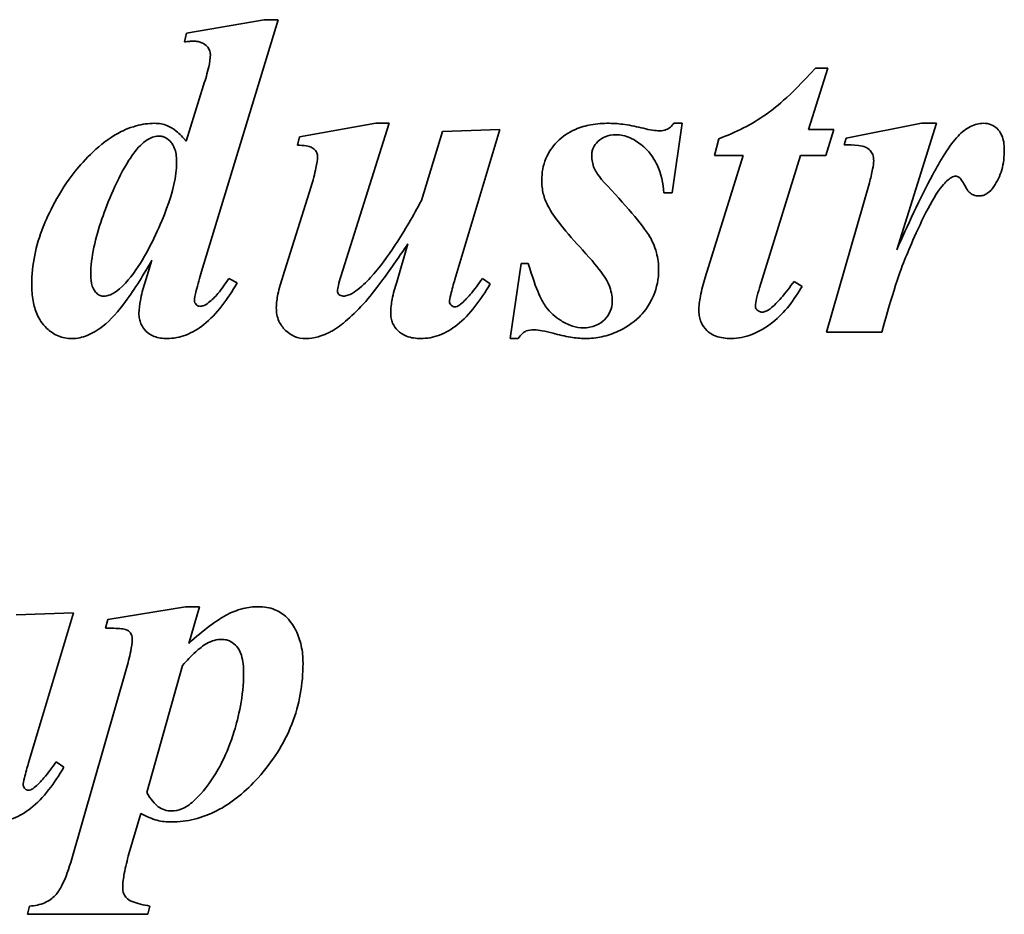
# Model space of a CAD drawing. Header units: millimetres. Extents: x 333 to 927, y 202 to 689.
# Tile 4 of 5: x 658 to 755, y 458 to 545. Entities that reach past the tile are written whole.
import ezdxf

# ---------------------------------------------------------------- set-up
doc = ezdxf.new("R2010")
doc.units = ezdxf.units.MM
doc.header["$LTSCALE"] = 3
doc.layers.add('Krawędzie widoczne(ISO)', color=7, linetype='Continuous', lineweight=35, true_color=0x262659)

msp = doc.modelspace()

# ---------------------------------------------------------------- linework, layer by layer
at = {"layer": 'Krawędzie widoczne(ISO)'}
for p, q in [((682.024, 545.321), (674.426, 543.997)), ((675.896, 520.59), (683.396, 545.321)), ((683.396, 545.321), (682.024, 545.321)), ((674.426, 543.997), (674.23, 543.139)), ((735.455, 534.536), (737.342, 540.566)), ((737.342, 540.566), (736.141, 540.566)), ((676.092, 538.899), (674.377, 533.409)), ((692.98, 535.149), (685.504, 533.826)), ((689.573, 520.125), (694.303, 535.149)), ((694.303, 535.149), (692.98, 535.149)), ((705.161, 534.536), (699.548, 534.34)), ((700.749, 519.831), (705.161, 534.536)), ((722.073, 528.311), (723.053, 535.149)), ((723.053, 535.149), (722.244, 535.149)), ((737.931, 534.536), (735.455, 534.536)), ((737.171, 531.987), (737.931, 534.536)), ((746.558, 535.149), (739.156, 533.679)), ((744.107, 522.723), (748.029, 535.149)), ((748.029, 535.149), (746.558, 535.149)), ((685.504, 533.826), (685.308, 532.992)), ((699.548, 534.34), (697.465, 527.576)), ((726.656, 533.63), (726.239, 531.987)), ((739.156, 533.679), (738.96, 533.041)), ((729.058, 531.987), (725.308, 520.002)), ((726.239, 531.987), (729.058, 531.987)), ((730.651, 518.997), (734.671, 531.987)), ((734.671, 531.987), (737.171, 531.987)), ((686.656, 528.948), (683.862, 520.1)), ((741.435, 529.291), (737.22, 514.634)), ((721.264, 528.311), (722.073, 528.311)), ((696.141, 523.311), (695.038, 519.561)), ((671.019, 521.718), (670.308, 519.463)), ((707.244, 521.399), (706.166, 514.022)), ((707.955, 521.399), (707.244, 521.399)), ((679.377, 519.487), (678.568, 519.904)), ((704.205, 519.389), (703.445, 519.904)), ((734.818, 519.144), (734.034, 519.634)), ((737.22, 514.634), (742.636, 514.634)), ((706.166, 514.022), (706.975, 514.022)), ((663.323, 487.087), (657.71, 486.891)), ((658.911, 472.381), (663.323, 487.087)), ((674.303, 487.7), (666.705, 486.45)), ((675.676, 487.7), (674.303, 487.7)), ((674.646, 484.097), (675.676, 487.7)), ((666.705, 486.45), (666.46, 485.592)), ((668.494, 481.548), (663.151, 462.945)), ((670.504, 469.465), (674.034, 481.94)), ((662.367, 471.94), (661.607, 472.455)), ((668.764, 463.435), (669.916, 467.406)), ((659.009, 458.313), (658.813, 457.504)), ((670.602, 457.504), (670.798, 458.313)), ((658.813, 457.504), (670.602, 457.504))]:
    msp.add_line(p, q, dxfattribs=at)
for points, knots in [([(674.23, 543.139), (674.387, 543.162), (674.549, 543.181), (674.841, 543.206), (674.978, 543.213), (675.112, 543.213)], [-0.08786677, -0.08786677, -0.08786677, -0.08786677, -0.04008979, -0.04008979, 0, 0, 0, 0]), ([(675.112, 543.213), (675.257, 543.213), (675.403, 543.201), (675.676, 543.15), (675.803, 543.112), (676.155, 542.956), (676.312, 542.821), (676.523, 542.597), (676.609, 542.473), (676.727, 542.191), (676.754, 542.043), (676.754, 541.889)], [-0.1900089, -0.1900089, -0.1900089, -0.1900089, -0.1630808, -0.1630808, -0.1385214, -0.1385214, -0.0915822, -0.0915822, -0.0460618, -0.0460618, 0, 0, 0, 0]), ([(676.754, 541.889), (676.754, 541.536), (676.679, 541.096), (676.46, 540.106), (676.272, 539.465), (676.092, 538.899)], [-0.302847, -0.302847, -0.302847, -0.302847, -0.178125, -0.178125, 0, 0, 0, 0]), ([(736.141, 540.566), (733.514, 537.664), (732.031, 536.544), (729.902, 535.046), (728.295, 534.255), (726.656, 533.63)], [-0.7806138, -0.7806138, -0.7806138, -0.7806138, -0.5262387, -0.5262387, 0, 0, 0, 0]), ([(671.264, 535.149), (670.661, 535.149), (670.068, 535.062), (668.702, 534.684), (668.05, 534.364), (665.925, 533.204), (664.362, 531.527), (661.869, 528.422), (660.82, 526.177), (659.62, 523.156), (659.23, 521.271), (659.23, 519.316)], [-1.263066, -1.263066, -1.263066, -1.263066, -1.229364, -1.229364, -1.183859, -1.183859, -0.975186, -0.975186, -0.586469, -0.586469, 0, 0, 0, 0]), ([(674.377, 533.409), (674.081, 533.745), (673.744, 534.095), (673.071, 534.645), (672.804, 534.799), (672.134, 535.076), (671.704, 535.149), (671.264, 535.149)], [-0.3083639, -0.3083639, -0.3083639, -0.3083639, -0.217361, -0.217361, -0.1321231, -0.1321231, 0, 0, 0, 0]), ([(715.896, 535.149), (715.299, 535.149), (714.696, 535.106), (713.584, 534.906), (713.07, 534.762), (711.939, 534.279), (711.325, 533.887), (710.299, 532.829), (709.932, 532.29), (709.399, 531.004), (709.279, 530.291), (709.279, 529.561)], [-1.056037, -1.056037, -1.056037, -1.056037, -0.847204, -0.847204, -0.661266, -0.661266, -0.417535, -0.417535, -0.219088, -0.219088, 0, 0, 0, 0]), ([(719.254, 534.659), (718.655, 534.807), (718.032, 534.937), (716.923, 535.099), (716.401, 535.149), (715.896, 535.149)], [-0.3366038, -0.3366038, -0.3366038, -0.3366038, -0.1513603, -0.1513603, 0, 0, 0, 0]), ([(720.847, 534.414), (720.622, 534.414), (720.377, 534.441), (719.857, 534.521), (719.546, 534.588), (719.254, 534.659)], [-0.1575099, -0.1575099, -0.1575099, -0.1575099, -0.0901544, -0.0901544, 0, 0, 0, 0]), ([(722.244, 535.149), (722.144, 535.013), (722.03, 534.887), (721.777, 534.68), (721.644, 534.598), (721.291, 534.452), (721.072, 534.414), (720.847, 534.414)], [-0.1654833, -0.1654833, -0.1654833, -0.1654833, -0.1146848, -0.1146848, -0.0673965, -0.0673965, 0, 0, 0, 0]), ([(752.636, 535.149), (752.419, 535.149), (752.204, 535.123), (751.774, 535.017), (751.564, 534.938), (750.902, 534.607), (750.493, 534.27), (750.136, 533.899)], [-0.287022, -0.287022, -0.287022, -0.287022, -0.2218011, -0.2218011, -0.1542006, -0.1542006, 0, 0, 0, 0]), ([(754.671, 532.551), (754.671, 532.807), (754.653, 533.067), (754.569, 533.539), (754.51, 533.756), (754.281, 534.283), (754.108, 534.489), (753.799, 534.792), (753.61, 534.919), (753.155, 535.107), (752.898, 535.149), (752.636, 535.149)], [-0.2910372, -0.2910372, -0.2910372, -0.2910372, -0.2468799, -0.2468799, -0.2084645, -0.2084645, -0.1478521, -0.1478521, -0.0785007, -0.0785007, 0, 0, 0, 0]), ([(670.087, 533.164), (670.374, 533.417), (670.709, 533.655), (671.258, 533.858), (671.454, 533.899), (671.656, 533.899)], [-0.1755741, -0.1755741, -0.1755741, -0.1755741, -0.0605045, -0.0605045, 0, 0, 0, 0]), ([(671.656, 533.899), (671.772, 533.899), (671.887, 533.887), (672.113, 533.834), (672.22, 533.795), (672.548, 533.631), (672.741, 533.466), (672.981, 533.188), (673.147, 532.983), (673.405, 532.186), (673.445, 531.726), (673.445, 531.301)], [-0.7644939, -0.7644939, -0.7644939, -0.7644939, -0.6408518, -0.6408518, -0.5182429, -0.5182429, -0.2506352, -0.2506352, -0.1275716, -0.1275716, 0, 0, 0, 0]), ([(714.181, 531.987), (714.181, 532.115), (714.192, 532.242), (714.242, 532.489), (714.278, 532.607), (714.43, 532.96), (714.583, 533.168), (715.032, 533.611), (715.295, 533.751), (715.826, 533.968), (716.178, 534.022), (716.534, 534.022)], [-0.2628807, -0.2628807, -0.2628807, -0.2628807, -0.2402612, -0.2402612, -0.2182572, -0.2182572, -0.1721496, -0.1721496, -0.106597, -0.106597, 0, 0, 0, 0]), ([(716.534, 534.022), (716.775, 534.022), (717.013, 533.997), (717.489, 533.897), (717.722, 533.821), (718.443, 533.509), (718.889, 533.193), (720.021, 532.16), (720.396, 531.505), (721.009, 530.213), (721.202, 529.262), (721.264, 528.311)], [-0.5761824, -0.5761824, -0.5761824, -0.5761824, -0.5415474, -0.5415474, -0.5063063, -0.5063063, -0.4286761, -0.4286761, -0.2859912, -0.2859912, 0, 0, 0, 0]), ([(750.136, 533.899), (749.296, 533.028), (748.341, 531.393), (746.411, 527.814), (745.132, 525.041), (744.107, 522.723)], [-1.209624, -1.209624, -1.209624, -1.209624, -0.760307, -0.760307, 0, 0, 0, 0]), ([(665.014, 520.272), (665.014, 522.007), (665.475, 523.924), (666.647, 527.311), (667.639, 529.768), (669.125, 532.095), (669.578, 532.71), (670.087, 533.164)], [-1.58624, -1.58624, -1.58624, -1.58624, -0.832035, -0.832035, -0.204639, -0.204639, 0, 0, 0, 0]), ([(685.308, 532.992), (685.575, 532.992), (685.888, 532.982), (686.374, 532.91), (686.516, 532.865), (686.784, 532.732), (686.904, 532.651), (687.109, 532.44), (687.164, 532.335), (687.247, 532.133), (687.269, 532), (687.269, 531.865)], [-0.1458972, -0.1458972, -0.1458972, -0.1458972, -0.1147906, -0.1147906, -0.0891128, -0.0891128, -0.0654421, -0.0654421, -0.040607, -0.040607, 0, 0, 0, 0]), ([(738.96, 533.041), (739.38, 533.041), (739.923, 533.031), (740.654, 532.948), (740.848, 532.899), (741.217, 532.725), (741.375, 532.616), (741.622, 532.356), (741.699, 532.235), (741.827, 531.896), (741.852, 531.681), (741.852, 531.473)], [-0.3055625, -0.3055625, -0.3055625, -0.3055625, -0.2230038, -0.2230038, -0.162983, -0.162983, -0.1085893, -0.1085893, -0.0624842, -0.0624842, 0, 0, 0, 0]), ([(753.641, 528.948), (753.992, 529.449), (754.246, 529.997), (754.596, 531.223), (754.671, 531.887), (754.671, 532.551)], [-0.3825145, -0.3825145, -0.3825145, -0.3825145, -0.1992238, -0.1992238, 0, 0, 0, 0]), ([(687.269, 531.865), (687.269, 531.576), (687.203, 531.169), (686.994, 530.177), (686.817, 529.514), (686.656, 528.948)], [-0.3023632, -0.3023632, -0.3023632, -0.3023632, -0.1763339, -0.1763339, 0, 0, 0, 0]), ([(715.749, 528.973), (714.771, 529.998), (714.531, 530.484), (714.259, 531.134), (714.181, 531.553), (714.181, 531.987)], [-0.2112938, -0.2112938, -0.2112938, -0.2112938, -0.1302692, -0.1302692, 0, 0, 0, 0]), ([(741.852, 531.473), (741.852, 531.266), (741.806, 530.963), (741.665, 530.223), (741.544, 529.718), (741.435, 529.291)], [-0.224566, -0.224566, -0.224566, -0.224566, -0.1319555, -0.1319555, 0, 0, 0, 0]), ([(673.445, 531.301), (673.445, 529.959), (673.054, 528.395), (671.913, 525.295), (670.977, 523.172), (669.318, 520.532), (668.627, 519.602), (667.833, 518.899)], [-1.612107, -1.612107, -1.612107, -1.612107, -0.938358, -0.938358, -0.3183, -0.3183, 0, 0, 0, 0]), ([(709.279, 529.561), (709.279, 529.115), (709.324, 528.671), (709.522, 527.826), (709.668, 527.434), (709.867, 527.061)], [-0.2604431, -0.2604431, -0.2604431, -0.2604431, -0.1266781, -0.1266781, 0, 0, 0, 0]), ([(742.636, 514.634), (743.98, 519.426), (744.517, 520.867), (745.532, 523.298), (746.747, 526.134), (748.373, 528.825), (748.806, 529.266), (749.178, 529.625), (749.328, 529.75), (749.475, 529.831)], [-0.4816854, -0.4816854, -0.4816854, -0.4816854, -0.2847731, -0.2847731, -0.1367907, -0.1367907, -0.0503786, -0.0503786, 0, 0, 0, 0]), ([(749.475, 529.831), (749.549, 529.868), (749.628, 529.9), (749.775, 529.941), (749.846, 529.953), (749.916, 529.953)], [-0.04600203, -0.04600203, -0.04600203, -0.04600203, -0.02109422, -0.02109422, 0, 0, 0, 0]), ([(749.916, 529.953), (749.965, 529.953), (750.012, 529.946), (750.108, 529.919), (750.155, 529.898), (750.234, 529.852), (750.278, 529.823), (750.436, 529.68), (750.633, 529.361), (750.943, 528.773), (751.046, 528.573), (751.35, 528.276), (751.487, 528.184), (751.818, 528.047), (752.005, 528.017), (752.195, 528.017)], [-0.8567048, -0.8567048, -0.8567048, -0.8567048, -0.7452664, -0.7452664, -0.6283603, -0.6283603, -0.5354549, -0.5354549, -0.1848108, -0.1848108, -0.1073666, -0.1073666, -0.057199, -0.057199, 0, 0, 0, 0]), ([(720.749, 520.762), (720.749, 521.333), (720.679, 521.896), (720.344, 523.154), (720.086, 523.641), (719.431, 524.886), (717.73, 526.853), (715.749, 528.973)], [-1.099276, -1.099276, -1.099276, -1.099276, -0.998727, -0.998727, -0.870426, -0.870426, 0, 0, 0, 0]), ([(752.195, 528.017), (752.329, 528.017), (752.461, 528.036), (752.721, 528.115), (752.845, 528.175), (753.234, 528.425), (753.459, 528.681), (753.641, 528.948)], [-0.178571, -0.178571, -0.178571, -0.178571, -0.1384109, -0.1384109, -0.0970377, -0.0970377, 0, 0, 0, 0]), ([(697.465, 527.576), (696.685, 526.104), (695.822, 524.598), (694.177, 522.106), (693.352, 520.981), (692.465, 520.002)], [-0.8971335, -0.8971335, -0.8971335, -0.8971335, -0.3963164, -0.3963164, 0, 0, 0, 0]), ([(709.867, 527.061), (710.177, 526.469), (710.645, 525.812), (711.778, 524.37), (712.553, 523.497), (713.274, 522.723)], [-0.5486078, -0.5486078, -0.5486078, -0.5486078, -0.3173361, -0.3173361, 0, 0, 0, 0]), ([(691.999, 517.674), (692.545, 518.291), (693.206, 519.167), (694.494, 520.92), (695.374, 522.187), (696.141, 523.311)], [-0.6495984, -0.6495984, -0.6495984, -0.6495984, -0.4082726, -0.4082726, 0, 0, 0, 0]), ([(713.274, 522.723), (715.199, 520.623), (715.656, 519.797), (716.082, 518.743), (716.19, 518.218), (716.19, 517.674)], [-0.3412764, -0.3412764, -0.3412764, -0.3412764, -0.1633763, -0.1633763, 0, 0, 0, 0]), ([(666.19, 515.223), (666.974, 515.839), (667.743, 516.736), (669.356, 518.906), (670.252, 520.367), (671.019, 521.718)], [-0.8086035, -0.8086035, -0.8086035, -0.8086035, -0.4659243, -0.4659243, 0, 0, 0, 0]), ([(713.372, 515.076), (713.005, 515.076), (712.645, 515.14), (711.861, 515.39), (711.471, 515.593), (710.584, 516.135), (710.089, 516.59), (709.321, 517.651), (708.768, 518.605), (707.955, 521.399)], [-2.727872, -2.727872, -2.727872, -2.727872, -2.329222, -2.329222, -1.833618, -1.833618, -0.873073, -0.873073, 0, 0, 0, 0]), ([(666.239, 518.188), (666.172, 518.188), (666.106, 518.196), (665.975, 518.229), (665.911, 518.254), (665.714, 518.357), (665.596, 518.461), (665.312, 518.786), (665.219, 518.992), (665.048, 519.513), (665.014, 519.91), (665.014, 520.272)], [-0.2220548, -0.2220548, -0.2220548, -0.2220548, -0.2086206, -0.2086206, -0.1949401, -0.1949401, -0.1640959, -0.1640959, -0.1086515, -0.1086515, 0, 0, 0, 0]), ([(675.185, 517.772), (675.185, 517.944), (675.251, 518.277), (675.51, 519.302), (675.724, 520.026), (675.896, 520.59)], [-0.3127418, -0.3127418, -0.3127418, -0.3127418, -0.1771508, -0.1771508, 0, 0, 0, 0]), ([(678.568, 519.904), (678.244, 519.415), (677.874, 518.895), (677.21, 518.107), (676.896, 517.782), (676.583, 517.551)], [-0.2720376, -0.2720376, -0.2720376, -0.2720376, -0.1169025, -0.1169025, 0, 0, 0, 0]), ([(683.862, 520.1), (683.678, 519.548), (683.504, 518.954), (683.295, 517.962), (683.225, 517.494), (683.225, 517.061)], [-0.3051269, -0.3051269, -0.3051269, -0.3051269, -0.1298936, -0.1298936, 0, 0, 0, 0]), ([(689.23, 518.679), (689.23, 518.827), (689.266, 519.029), (689.383, 519.522), (689.482, 519.847), (689.573, 520.125)], [-0.1511476, -0.1511476, -0.1511476, -0.1511476, -0.0876934, -0.0876934, 0, 0, 0, 0]), ([(692.465, 520.002), (692.05, 519.55), (691.547, 519.054), (690.807, 518.529), (690.534, 518.367), (690.109, 518.222), (689.951, 518.188), (689.793, 518.188)], [-0.3206453, -0.3206453, -0.3206453, -0.3206453, -0.1349844, -0.1349844, -0.0473274, -0.0473274, 0, 0, 0, 0]), ([(703.445, 519.904), (703.082, 519.386), (702.663, 518.819), (701.954, 517.988), (701.625, 517.64), (701.313, 517.404)], [-0.2809458, -0.2809458, -0.2809458, -0.2809458, -0.1173927, -0.1173927, 0, 0, 0, 0]), ([(713.543, 514.022), (714.096, 514.022), (714.641, 514.081), (715.727, 514.322), (716.254, 514.503), (717.388, 515.026), (718.17, 515.473), (719.132, 516.424), (719.771, 517.103), (720.58, 519.038), (720.749, 519.883), (720.749, 520.762)], [-3.130068, -3.130068, -3.130068, -3.130068, -2.363192, -2.363192, -1.586111, -1.586111, -0.62929, -0.62929, -0.263675, -0.263675, 0, 0, 0, 0]), ([(725.308, 520.002), (725.128, 519.411), (724.962, 518.784), (724.761, 517.705), (724.695, 517.198), (724.695, 516.718)], [-0.3298837, -0.3298837, -0.3298837, -0.3298837, -0.1439933, -0.1439933, 0, 0, 0, 0]), ([(659.23, 519.316), (659.23, 518.782), (659.266, 518.238), (659.438, 517.259), (659.561, 516.81), (659.942, 515.935), (660.226, 515.471), (661.022, 514.71), (661.388, 514.459), (662.241, 514.104), (662.701, 514.022), (663.176, 514.022)], [-0.8651016, -0.8651016, -0.8651016, -0.8651016, -0.6541127, -0.6541127, -0.472702, -0.472702, -0.2770753, -0.2770753, -0.1423183, -0.1423183, 0, 0, 0, 0]), ([(670.308, 519.463), (670.148, 518.914), (669.992, 518.316), (669.81, 517.358), (669.744, 516.902), (669.744, 516.497)], [-0.2941597, -0.2941597, -0.2941597, -0.2941597, -0.121435, -0.121435, 0, 0, 0, 0]), ([(672.514, 514.022), (673.146, 514.022), (673.758, 514.138), (674.986, 514.606), (675.571, 514.963), (677.384, 516.407), (678.468, 517.891), (679.377, 519.487)], [-0.9938843, -0.9938843, -0.9938843, -0.9938843, -0.7807809, -0.7807809, -0.5510154, -0.5510154, 0, 0, 0, 0]), ([(695.038, 519.561), (694.865, 519.02), (694.706, 518.446), (694.513, 517.455), (694.45, 516.989), (694.45, 516.546)], [-0.303526, -0.303526, -0.303526, -0.303526, -0.1327001, -0.1327001, 0, 0, 0, 0]), ([(697.416, 514.022), (698.04, 514.022), (698.644, 514.136), (699.858, 514.595), (700.436, 514.946), (702.228, 516.364), (703.303, 517.821), (704.205, 519.389)], [-0.97978, -0.97978, -0.97978, -0.97978, -0.7695521, -0.7695521, -0.5429276, -0.5429276, 0, 0, 0, 0]), ([(700.21, 517.674), (700.21, 517.768), (700.26, 518.007), (700.458, 518.799), (700.624, 519.391), (700.749, 519.831)], [-0.2404747, -0.2404747, -0.2404747, -0.2404747, -0.1370708, -0.1370708, 0, 0, 0, 0]), ([(727.857, 514.022), (728.555, 514.022), (729.231, 514.167), (730.536, 514.674), (731.268, 515.077), (733.125, 516.552), (734.07, 517.841), (734.818, 519.144)], [-0.9672703, -0.9672703, -0.9672703, -0.9672703, -0.7099241, -0.7099241, -0.4507685, -0.4507685, 0, 0, 0, 0]), ([(730.259, 517.159), (730.259, 517.41), (730.305, 517.693), (730.432, 518.287), (730.54, 518.658), (730.651, 518.997)], [-0.1817698, -0.1817698, -0.1817698, -0.1817698, -0.107011, -0.107011, 0, 0, 0, 0]), ([(734.034, 519.634), (733.646, 519.085), (733.214, 518.512), (732.448, 517.634), (732.069, 517.242), (731.681, 516.938)], [-0.3505874, -0.3505874, -0.3505874, -0.3505874, -0.1479402, -0.1479402, 0, 0, 0, 0]), ([(667.833, 518.899), (667.573, 518.664), (667.278, 518.457), (666.723, 518.238), (666.485, 518.188), (666.239, 518.188)], [-0.1790578, -0.1790578, -0.1790578, -0.1790578, -0.0737771, -0.0737771, 0, 0, 0, 0]), ([(689.377, 518.36), (689.351, 518.381), (689.328, 518.405), (689.289, 518.457), (689.273, 518.485), (689.239, 518.567), (689.23, 518.622), (689.23, 518.679)], [-0.03656585, -0.03656585, -0.03656585, -0.03656585, -0.02656118, -0.02656118, -0.01696452, -0.01696452, 0, 0, 0, 0]), ([(689.793, 518.188), (689.715, 518.188), (689.639, 518.201), (689.495, 518.261), (689.432, 518.305), (689.377, 518.36)], [-0.04682376, -0.04682376, -0.04682376, -0.04682376, -0.02335621, -0.02335621, 0, 0, 0, 0]), ([(675.725, 517.183), (675.693, 517.183), (675.661, 517.187), (675.599, 517.201), (675.568, 517.211), (675.457, 517.262), (675.392, 517.318), (675.298, 517.417), (675.257, 517.476), (675.199, 517.616), (675.185, 517.693), (675.185, 517.772)], [-0.07837047, -0.07837047, -0.07837047, -0.07837047, -0.07156226, -0.07156226, -0.06464869, -0.06464869, -0.04552633, -0.04552633, -0.02364622, -0.02364622, 0, 0, 0, 0]), ([(676.583, 517.551), (676.427, 517.428), (676.25, 517.314), (675.954, 517.208), (675.841, 517.183), (675.725, 517.183)], [-0.09431432, -0.09431432, -0.09431432, -0.09431432, -0.03475814, -0.03475814, 0, 0, 0, 0]), ([(683.225, 517.061), (683.225, 516.827), (683.244, 516.594), (683.331, 516.15), (683.395, 515.941), (683.639, 515.384), (683.861, 515.078), (684.399, 514.564), (684.688, 514.366), (685.358, 514.086), (685.72, 514.022), (686.092, 514.022)], [-0.4712693, -0.4712693, -0.4712693, -0.4712693, -0.4009862, -0.4009862, -0.3350121, -0.3350121, -0.2179625, -0.2179625, -0.1117787, -0.1117787, 0, 0, 0, 0]), ([(686.092, 514.022), (686.519, 514.022), (686.939, 514.088), (687.986, 514.388), (688.482, 514.657), (689.614, 515.274), (690.749, 516.3), (691.999, 517.674)], [-0.7349815, -0.7349815, -0.7349815, -0.7349815, -0.6653801, -0.6653801, -0.5571735, -0.5571735, 0, 0, 0, 0]), ([(700.725, 517.134), (700.69, 517.134), (700.656, 517.139), (700.588, 517.157), (700.556, 517.17), (700.479, 517.213), (700.418, 517.257), (700.303, 517.4), (700.263, 517.461), (700.22, 517.575), (700.21, 517.623), (700.21, 517.674)], [-0.1151754, -0.1151754, -0.1151754, -0.1151754, -0.0928446, -0.0928446, -0.0701855, -0.0701855, -0.0363258, -0.0363258, -0.0150744, -0.0150744, 0, 0, 0, 0]), ([(701.313, 517.404), (701.214, 517.313), (701.1, 517.232), (700.894, 517.152), (700.811, 517.134), (700.725, 517.134)], [-0.06628231, -0.06628231, -0.06628231, -0.06628231, -0.02586333, -0.02586333, 0, 0, 0, 0]), ([(716.19, 517.674), (716.19, 517.335), (716.131, 517.006), (715.867, 516.38), (715.67, 516.107), (715.241, 515.685), (714.963, 515.459), (714.185, 515.139), (713.782, 515.076), (713.372, 515.076)], [-0.5899246, -0.5899246, -0.5899246, -0.5899246, -0.4216182, -0.4216182, -0.2522134, -0.2522134, -0.1229475, -0.1229475, 0, 0, 0, 0]), ([(730.896, 516.62), (730.841, 516.62), (730.787, 516.626), (730.681, 516.651), (730.63, 516.67), (730.508, 516.734), (730.44, 516.786), (730.349, 516.882), (730.316, 516.931), (730.27, 517.041), (730.259, 517.099), (730.259, 517.159)], [-0.08654322, -0.08654322, -0.08654322, -0.08654322, -0.07206629, -0.07206629, -0.05779274, -0.05779274, -0.0358294, -0.0358294, -0.01795022, -0.01795022, 0, 0, 0, 0]), ([(669.744, 516.497), (669.744, 516.317), (669.76, 516.136), (669.826, 515.792), (669.875, 515.63), (670.065, 515.188), (670.242, 514.939), (670.59, 514.601), (670.832, 514.391), (671.64, 514.078), (672.082, 514.022), (672.514, 514.022)], [-0.7528197, -0.7528197, -0.7528197, -0.7528197, -0.6182389, -0.6182389, -0.4913185, -0.4913185, -0.2596394, -0.2596394, -0.1297243, -0.1297243, 0, 0, 0, 0]), ([(694.45, 516.546), (694.45, 516.368), (694.465, 516.19), (694.53, 515.851), (694.578, 515.691), (694.764, 515.259), (694.936, 515.017), (695.349, 514.617), (695.62, 514.412), (696.457, 514.085), (696.94, 514.022), (697.416, 514.022)], [-0.5706747, -0.5706747, -0.5706747, -0.5706747, -0.4878585, -0.4878585, -0.4099322, -0.4099322, -0.2693005, -0.2693005, -0.1426538, -0.1426538, 0, 0, 0, 0]), ([(724.695, 516.718), (724.695, 516.525), (724.712, 516.332), (724.784, 515.963), (724.838, 515.789), (725.045, 515.314), (725.239, 515.047), (725.64, 514.663), (725.913, 514.436), (726.833, 514.085), (727.353, 514.022), (727.857, 514.022)], [-0.7597416, -0.7597416, -0.7597416, -0.7597416, -0.6335289, -0.6335289, -0.514146, -0.514146, -0.2950397, -0.2950397, -0.1513414, -0.1513414, 0, 0, 0, 0]), ([(731.681, 516.938), (731.557, 516.838), (731.42, 516.751), (731.151, 516.646), (731.026, 516.62), (730.896, 516.62)], [-0.08663831, -0.08663831, -0.08663831, -0.08663831, -0.03890552, -0.03890552, 0, 0, 0, 0]), ([(663.176, 514.022), (663.69, 514.022), (664.187, 514.132), (665.213, 514.54), (665.725, 514.861), (666.19, 515.223)], [-0.3310136, -0.3310136, -0.3310136, -0.3310136, -0.1769211, -0.1769211, 0, 0, 0, 0]), ([(706.975, 514.022), (707.091, 514.192), (707.23, 514.373), (707.529, 514.656), (707.647, 514.72), (707.982, 514.85), (708.25, 514.88), (708.519, 514.88)], [-0.1618344, -0.1618344, -0.1618344, -0.1618344, -0.1210649, -0.1210649, -0.080709, -0.080709, 0, 0, 0, 0]), ([(708.519, 514.88), (708.771, 514.88), (709.057, 514.839), (709.657, 514.729), (710.035, 514.633), (710.382, 514.536)], [-0.182763, -0.182763, -0.182763, -0.182763, -0.10782, -0.10782, 0, 0, 0, 0]), ([(710.382, 514.536), (710.946, 514.382), (711.537, 514.245), (712.581, 514.075), (713.072, 514.022), (713.543, 514.022)], [-0.3174343, -0.3174343, -0.3174343, -0.3174343, -0.1415267, -0.1415267, 0, 0, 0, 0]), ([(681.46, 487.7), (680.96, 487.7), (680.468, 487.636), (679.289, 487.344), (678.758, 487.094), (677.412, 486.432), (676.076, 485.393), (674.646, 484.097)], [-0.8180158, -0.8180158, -0.8180158, -0.8180158, -0.7196431, -0.7196431, -0.5788461, -0.5788461, 0, 0, 0, 0]), ([(685.847, 482.161), (685.847, 482.74), (685.794, 483.319), (685.555, 484.406), (685.381, 484.909), (684.99, 485.673), (684.706, 486.185), (683.915, 486.968), (683.531, 487.225), (682.575, 487.615), (682.02, 487.7), (681.46, 487.7)], [-1.160025, -1.160025, -1.160025, -1.160025, -0.817577, -0.817577, -0.501753, -0.501753, -0.309592, -0.309592, -0.168123, -0.168123, 0, 0, 0, 0]), ([(666.46, 485.592), (666.985, 485.592), (667.613, 485.582), (668.188, 485.516), (668.387, 485.485), (668.669, 485.348), (668.755, 485.291), (668.855, 485.189), (668.938, 485.1), (669.059, 484.8), (669.083, 484.645), (669.083, 484.489)], [-1.20434, -1.20434, -1.20434, -1.20434, -0.497394, -0.497394, -0.228857, -0.228857, -0.09722, -0.09722, -0.046697, -0.046697, 0, 0, 0, 0]), ([(669.083, 484.489), (669.083, 484.151), (669.014, 483.72), (668.82, 482.75), (668.653, 482.11), (668.494, 481.548)], [-0.29534, -0.29534, -0.29534, -0.29534, -0.1751076, -0.1751076, 0, 0, 0, 0]), ([(676.411, 484.097), (676.642, 484.224), (676.885, 484.324), (677.391, 484.457), (677.647, 484.489), (677.906, 484.489)], [-0.1570239, -0.1570239, -0.1570239, -0.1570239, -0.0778522, -0.0778522, 0, 0, 0, 0]), ([(677.906, 484.489), (678.049, 484.489), (678.191, 484.474), (678.467, 484.409), (678.597, 484.36), (678.966, 484.17), (679.173, 483.989), (679.476, 483.629), (679.659, 483.38), (679.966, 482.395), (680.014, 481.783), (680.014, 481.229)], [-0.7141449, -0.7141449, -0.7141449, -0.7141449, -0.6099922, -0.6099922, -0.5082366, -0.5082366, -0.3081952, -0.3081952, -0.1661302, -0.1661302, 0, 0, 0, 0]), ([(674.034, 481.94), (674.429, 482.393), (674.868, 482.859), (675.644, 483.563), (676.025, 483.871), (676.411, 484.097)], [-0.3153895, -0.3153895, -0.3153895, -0.3153895, -0.1341991, -0.1341991, 0, 0, 0, 0]), ([(680.014, 481.229), (680.014, 478.894), (679.494, 476.785), (678.382, 473.121), (677.505, 471.643), (676.108, 469.552), (675.431, 468.913), (674.727, 468.272), (674.372, 468.016), (673.628, 467.719), (673.298, 467.651), (672.955, 467.651)], [-0.528842, -0.528842, -0.528842, -0.528842, -0.4713296, -0.4713296, -0.368057, -0.368057, -0.2404512, -0.2404512, -0.1027934, -0.1027934, 0, 0, 0, 0]), ([(681.435, 470.911), (682.841, 472.472), (683.977, 474.218), (685.498, 478.095), (685.847, 480.097), (685.847, 482.161)], [-1.249371, -1.249371, -1.249371, -1.249371, -0.619028, -0.619028, 0, 0, 0, 0]), ([(655.578, 466.572), (656.202, 466.572), (656.806, 466.687), (658.019, 467.146), (658.598, 467.497), (660.39, 468.914), (661.464, 470.371), (662.367, 471.94)], [-0.97978, -0.97978, -0.97978, -0.97978, -0.7695521, -0.7695521, -0.5429276, -0.5429276, 0, 0, 0, 0]), ([(658.372, 470.224), (658.372, 470.319), (658.421, 470.558), (658.619, 471.35), (658.785, 471.942), (658.911, 472.381)], [-0.2404747, -0.2404747, -0.2404747, -0.2404747, -0.1370708, -0.1370708, 0, 0, 0, 0]), ([(661.607, 472.455), (661.243, 471.936), (660.825, 471.37), (660.116, 470.539), (659.787, 470.191), (659.475, 469.955)], [-0.2809458, -0.2809458, -0.2809458, -0.2809458, -0.1173927, -0.1173927, 0, 0, 0, 0]), ([(672.931, 466.572), (673.695, 466.572), (674.448, 466.662), (675.945, 467.028), (676.668, 467.304), (678.916, 468.45), (680.27, 469.613), (681.435, 470.911)], [-0.9855054, -0.9855054, -0.9855054, -0.9855054, -0.7564567, -0.7564567, -0.5234074, -0.5234074, 0, 0, 0, 0]), ([(658.886, 469.685), (658.852, 469.685), (658.818, 469.69), (658.75, 469.707), (658.718, 469.721), (658.641, 469.764), (658.58, 469.808), (658.464, 469.951), (658.425, 470.012), (658.382, 470.125), (658.372, 470.174), (658.372, 470.224)], [-0.1151754, -0.1151754, -0.1151754, -0.1151754, -0.0928446, -0.0928446, -0.0701855, -0.0701855, -0.0363258, -0.0363258, -0.0150744, -0.0150744, 0, 0, 0, 0]), ([(659.475, 469.955), (659.375, 469.864), (659.262, 469.783), (659.056, 469.703), (658.973, 469.685), (658.886, 469.685)], [-0.06628231, -0.06628231, -0.06628231, -0.06628231, -0.02586333, -0.02586333, 0, 0, 0, 0]), ([(672.955, 467.651), (672.719, 467.651), (672.485, 467.681), (672.014, 467.827), (671.805, 467.941), (671.279, 468.337), (670.897, 468.825), (670.504, 469.465)], [-0.4259601, -0.4259601, -0.4259601, -0.4259601, -0.3296423, -0.3296423, -0.225076, -0.225076, 0, 0, 0, 0]), ([(669.916, 467.406), (670.438, 467.145), (671.054, 466.861), (671.966, 466.609), (672.471, 466.572), (672.931, 466.572)], [-0.2828436, -0.2828436, -0.2828436, -0.2828436, -0.1379098, -0.1379098, 0, 0, 0, 0]), ([(663.151, 462.945), (662.889, 462.014), (662.566, 461.069), (662.002, 459.983), (661.78, 459.624), (661.248, 459.063), (660.889, 458.817), (660.035, 458.431), (659.528, 458.331), (659.009, 458.313)], [-0.6748023, -0.6748023, -0.6748023, -0.6748023, -0.4037059, -0.4037059, -0.2812462, -0.2812462, -0.155837, -0.155837, 0, 0, 0, 0]), ([(668.151, 460.126), (668.151, 460.573), (668.224, 461.081), (668.421, 462.147), (668.591, 462.82), (668.764, 463.435)], [-0.3244667, -0.3244667, -0.3244667, -0.3244667, -0.1917073, -0.1917073, 0, 0, 0, 0]), ([(670.798, 458.313), (670.2, 458.417), (669.549, 458.559), (668.798, 458.873), (668.651, 458.982), (668.42, 459.214), (668.326, 459.355), (668.182, 459.709), (668.151, 459.917), (668.151, 460.126)], [-0.2373912, -0.2373912, -0.2373912, -0.2373912, -0.1611949, -0.1611949, -0.1145694, -0.1145694, -0.0627269, -0.0627269, 0, 0, 0, 0])]:
    msp.add_open_spline(points, degree=3, knots=knots, dxfattribs=at)

doc.saveas('drawing.dxf')
